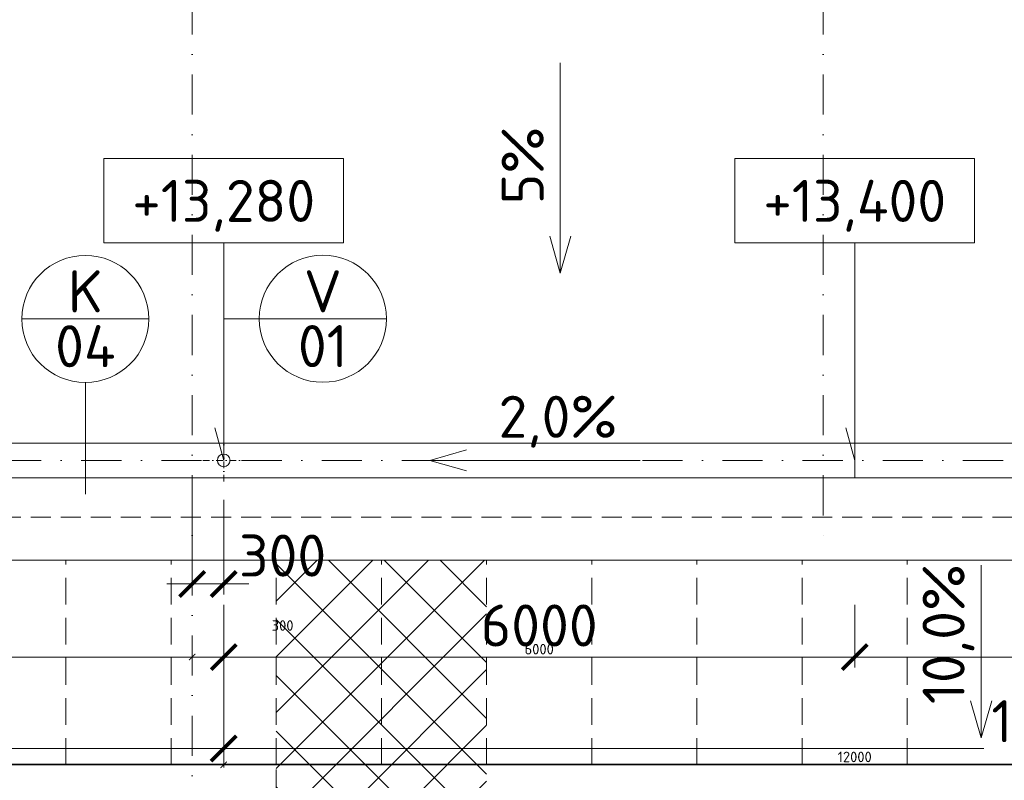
# Model space of a CAD drawing. Header units: millimetres. Extents: x -916886 to 3713765, y -2985421 to 1675785.
# Tile 139 of 256: x 100910 to 110273, y 174258 to 181491. Entities that reach past the tile are written whole.
import ezdxf
from ezdxf import colors
from ezdxf.entities.mleader import LeaderData, LeaderLine
from ezdxf.enums import TextEntityAlignment as Align
from ezdxf.math import Vec2, Vec3

# ---------------------------------------------------------------- set-up
doc = ezdxf.new("R2010")
doc.units = ezdxf.units.MM
for name, pattern in [('CENTERX2', [101.6, 63.5, -12.7, 12.7, -12.7]), ('DASHDOT', [25.4, 12.7, -6.35, 0, -6.35]), ('ČÁRKOVANÁ', [19.05, 12.7, -6.35])]:
    doc.linetypes.add(name, pattern=pattern)
doc.layers.get('Defpoints').update_dxf_attribs({"color": 8})
for name, color, linetype, lineweight in [('A99_N_kce-pohl', 1, 'Continuous', 9), ('A99_N_koty-200', 5, 'Continuous', 5), ('A99_N_koty-200 @ 200', 5, 'Continuous', 5), ('A99_N_koty-200 @ 50 (2)', 5, 'Continuous', 5), ('A99_N_koty-vysk', 160, 'Continuous', 9), ('A99_N_sraf', 252, 'Continuous', 0), ('A99_N_txt-popis-50 @ 200', 240, 'Continuous', 9), ('A99_N_znaceni 200', 5, 'Continuous', 5), ('A99_S_osy', 1, 'CENTERX2', 5)]:
    doc.layers.add(name, color=color, linetype=linetype, lineweight=lineweight)
doc.styles.add('A99_kota', font='isocpeur.ttf', dxfattribs={"height": 2})
doc.styles.add('A99_popis', font='isocpeur.ttf')
doc.styles.add('ad_popis 100', font='isocpeur.ttf', dxfattribs={"height": 200})
doc.dimstyles.new('A99_kota_200 new', dxfattribs={"dimscale": 200, "dimtxt": 2, "dimasz": 1.2, "dimexe": 0.5, "dimexo": 1.5, "dimgap": 0.5, "dimtad": 1, "dimdec": 0, "dimzin": 3, "dimdsep": 46, "dimtxsty": 'A99_kota', "dimblk": 'ARCHTICK', "dimcen": 2.5, "dimazin": 2, "dimtfac": 0.75, "dimtdec": 0, "dimtix": 1, "dimtmove": 2, "dimatfit": 0, "dimfxl": 0, "dimtolj": 1, "dimtzin": 0, "dimlwd": 5, "dimlwe": 5, "dimarcsym": 0})

# ---------------------------------------------------------------- blocks, each defined once
blk = doc.blocks.new('*U62')
at = {"color": 0, "linetype": 'ByBlock'}
for p, q in [((5.7, -4), (5.7, -14.35)), ((5.7, -14.35), (5.286, -12.805))]:
    blk.add_line(p, q, dxfattribs=at)
blk.add_lwpolyline([(0, -4), (11.4, -4), (11.4, 0), (0, 0)], close=True, dxfattribs=at)
at = {"color": 0, "linetype": 'ByBlock', "style": 'A99_kota'}
for tag, p in [('VYSKA', (5.7, -2.241)), ('VYSKA_POPIS1', (5.7, -6.041)), ('VYSKA_POPIS2', (5.9, -9.541)), ('VYSKA_POPIS3', (5.9, -13.041))]:
    blk.add_attdef(tag, text='', height=2, dxfattribs=at).set_placement(p, align=Align.MIDDLE)
blk = doc.blocks.new('_ArchTick')
at = {"color": 0, "linetype": 'ByBlock', "const_width": 0.15}
blk.add_lwpolyline([(-0.5, -0.5), (0.5, 0.5)], dxfattribs=at)
blk = doc.blocks.new('*D3738')
at = {"layer": 'A99_N_koty-200', "color": 0, "linetype": 'Continuous', "lineweight": 5, "transparency": 16777216}
for p, q in [((102550, 176925), (102550, 176025)), ((102850, 176925), (102850, 176025)), ((102550, 176125), (102310, 176125)), ((102550, 176125), (102850, 176125)), ((102850, 176125), (103090, 176125))]:
    blk.add_line(p, q, dxfattribs=at)
at = {"layer": 'Defpoints', "color": 0, "linetype": 'Continuous', "lineweight": 0, "transparency": 16777216}
for p in [(102550, 177300), (102850, 177300), (102850, 176125)]:
    blk.add_point(p, dxfattribs=at)
at = {"layer": 'A99_N_koty-200', "color": 0, "linetype": 'Continuous', "lineweight": 5, "transparency": 16777216, "xscale": 240, "yscale": 240, "zscale": 240}
blk.add_blockref('_ArchTick', (102550, 176125), dxfattribs=at)
at = {"layer": 'A99_N_koty-200', "color": 0, "linetype": 'Continuous', "lineweight": 5, "transparency": 16777216, "xscale": 240, "yscale": 240, "zscale": 240, "rotation": 180}
blk.add_blockref('_ArchTick', (102850, 176125), dxfattribs=at)
at = {"layer": 'A99_N_koty-200', "color": 0, "linetype": 'Continuous', "transparency": 16777216, "insert": (103410, 176395), "char_height": 400, "attachment_point": 5, "style": 'A99_kota'}
blk.add_mtext('\\A1;300', dxfattribs=at)
blk = doc.blocks.new('*D3739')
at = {"layer": 'A99_N_koty-200', "color": 0, "linetype": 'Continuous', "lineweight": 5, "transparency": 16777216}
for p, q in [((102550, 175630), (102550, 175405)), ((102850, 175630), (102850, 175405)), ((102550, 175430), (102490, 175430)), ((102550, 175430), (102850, 175430)), ((102850, 175430), (102910, 175430))]:
    blk.add_line(p, q, dxfattribs=at)
at = {"layer": 'Defpoints', "color": 0, "linetype": 'Continuous', "lineweight": 0, "transparency": 16777216}
for p in [(102550, 177300), (102850, 177300), (102850, 175430)]:
    blk.add_point(p, dxfattribs=at)
at = {"layer": 'A99_N_koty-200', "color": 0, "linetype": 'Continuous', "lineweight": 5, "transparency": 16777216, "xscale": 60, "yscale": 60, "zscale": 60}
blk.add_blockref('_ArchTick', (102550, 175430), dxfattribs=at)
at = {"layer": 'A99_N_koty-200', "color": 0, "linetype": 'Continuous', "lineweight": 5, "transparency": 16777216, "xscale": 60, "yscale": 60, "zscale": 60, "rotation": 180}
blk.add_blockref('_ArchTick', (102850, 175430), dxfattribs=at)
at = {"layer": 'A99_N_koty-200', "color": 0, "linetype": 'Continuous', "transparency": 16777216, "insert": (103410, 175730), "char_height": 100, "attachment_point": 5, "style": 'A99_kota'}
blk.add_mtext('\\A1;300', dxfattribs=at)
blk = doc.blocks.new('*D3741')
at = {"layer": 'A99_N_koty-200', "color": 0, "linetype": 'Continuous', "lineweight": 5, "transparency": 16777216}
for p, q in [((102850, 175360), (102850, 174460)), ((114850, 175360), (114850, 174460)), ((102850, 174560), (110077.5, 174560)), ((114850, 174560), (111517.5, 174560))]:
    blk.add_line(p, q, dxfattribs=at)
at = {"layer": 'Defpoints', "color": 0, "linetype": 'Continuous', "lineweight": 0, "transparency": 16777216}
for p in [(102850, 177300), (114850, 176835), (114850, 174560)]:
    blk.add_point(p, dxfattribs=at)
at = {"layer": 'A99_N_koty-200', "color": 0, "linetype": 'Continuous', "lineweight": 5, "transparency": 16777216, "xscale": 240, "yscale": 240, "zscale": 240, "rotation": 180}
blk.add_blockref('_ArchTick', (102850, 174560), dxfattribs=at)
at = {"layer": 'A99_N_koty-200', "color": 0, "linetype": 'Continuous', "lineweight": 5, "transparency": 16777216, "xscale": 240, "yscale": 240, "zscale": 240}
blk.add_blockref('_ArchTick', (114850, 174560), dxfattribs=at)
at = {"layer": 'A99_N_koty-200', "color": 0, "linetype": 'Continuous', "transparency": 16777216, "insert": (110797.5, 174820), "char_height": 400, "attachment_point": 5, "style": 'A99_kota'}
blk.add_mtext('\\A1;12000', dxfattribs=at)
blk = doc.blocks.new('*D3742')
at = {"layer": 'A99_N_koty-200', "color": 0, "linetype": 'Continuous', "lineweight": 5, "transparency": 16777216}
for p, q in [((102850, 174605), (102850, 174380)), ((114850, 174605), (114850, 174380)), ((102850, 174405), (114850, 174405))]:
    blk.add_line(p, q, dxfattribs=at)
at = {"layer": 'Defpoints', "color": 0, "linetype": 'Continuous', "lineweight": 0, "transparency": 16777216}
for p in [(102850, 177300), (114850, 176835), (114850, 174405)]:
    blk.add_point(p, dxfattribs=at)
at = {"layer": 'A99_N_koty-200', "color": 0, "linetype": 'Continuous', "lineweight": 5, "transparency": 16777216, "xscale": 60, "yscale": 60, "zscale": 60, "rotation": 180}
blk.add_blockref('_ArchTick', (102850, 174405), dxfattribs=at)
at = {"layer": 'A99_N_koty-200', "color": 0, "linetype": 'Continuous', "lineweight": 5, "transparency": 16777216, "xscale": 60, "yscale": 60, "zscale": 60}
blk.add_blockref('_ArchTick', (114850, 174405), dxfattribs=at)
at = {"layer": 'A99_N_koty-200', "color": 0, "linetype": 'Continuous', "transparency": 16777216, "insert": (108850, 174480), "char_height": 100, "attachment_point": 5, "style": 'A99_kota'}
blk.add_mtext('\\A1;12000', dxfattribs=at)
blk = doc.blocks.new('*D3744')
at = {"layer": 'A99_N_koty-200', "color": 0, "linetype": 'Continuous', "lineweight": 5, "transparency": 16777216}
for p, q in [((102850, 175925), (102850, 175330)), ((108850, 175925), (108850, 175330)), ((102850, 175430), (108850, 175430))]:
    blk.add_line(p, q, dxfattribs=at)
at = {"layer": 'Defpoints', "color": 0, "linetype": 'Continuous', "lineweight": 0, "transparency": 16777216}
for p in [(102850, 176225), (108850, 176225), (108850, 175430)]:
    blk.add_point(p, dxfattribs=at)
at = {"layer": 'A99_N_koty-200', "color": 0, "linetype": 'Continuous', "lineweight": 5, "transparency": 16777216, "xscale": 240, "yscale": 240, "zscale": 240, "rotation": 180}
blk.add_blockref('_ArchTick', (102850, 175430), dxfattribs=at)
at = {"layer": 'A99_N_koty-200', "color": 0, "linetype": 'Continuous', "lineweight": 5, "transparency": 16777216, "xscale": 240, "yscale": 240, "zscale": 240}
blk.add_blockref('_ArchTick', (108850, 175430), dxfattribs=at)
at = {"layer": 'A99_N_koty-200', "color": 0, "linetype": 'Continuous', "transparency": 16777216, "insert": (105850, 175730), "char_height": 400, "attachment_point": 5, "style": 'A99_kota'}
blk.add_mtext('\\A1;6000', dxfattribs=at)
blk = doc.blocks.new('*D3745')
at = {"layer": 'A99_N_koty-200', "color": 0, "linetype": 'Continuous', "lineweight": 5, "transparency": 16777216}
for p, q in [((102850, 175630), (102850, 175405)), ((108850, 175630), (108850, 175405)), ((102850, 175430), (108850, 175430))]:
    blk.add_line(p, q, dxfattribs=at)
at = {"layer": 'Defpoints', "color": 0, "linetype": 'Continuous', "lineweight": 0, "transparency": 16777216}
for p in [(102850, 176225), (108850, 176225), (108850, 175430)]:
    blk.add_point(p, dxfattribs=at)
at = {"layer": 'A99_N_koty-200', "color": 0, "linetype": 'Continuous', "lineweight": 5, "transparency": 16777216, "xscale": 60, "yscale": 60, "zscale": 60, "rotation": 180}
blk.add_blockref('_ArchTick', (102850, 175430), dxfattribs=at)
at = {"layer": 'A99_N_koty-200', "color": 0, "linetype": 'Continuous', "lineweight": 5, "transparency": 16777216, "xscale": 60, "yscale": 60, "zscale": 60}
blk.add_blockref('_ArchTick', (108850, 175430), dxfattribs=at)
at = {"layer": 'A99_N_koty-200', "color": 0, "linetype": 'Continuous', "transparency": 16777216, "insert": (105850, 175505), "char_height": 100, "attachment_point": 5, "style": 'A99_kota'}
blk.add_mtext('\\A1;6000', dxfattribs=at)
blk = doc.blocks.new('*D3747')
at = {"layer": 'A99_N_koty-200', "color": 0, "linetype": 'Continuous', "lineweight": 5, "transparency": 16777216}
for p, q in [((108850, 175925), (108850, 175330)), ((114850, 175925), (114850, 175330)), ((114850, 175430), (108850, 175430))]:
    blk.add_line(p, q, dxfattribs=at)
at = {"layer": 'Defpoints', "color": 0, "linetype": 'Continuous', "lineweight": 0, "transparency": 16777216}
for p in [(108850, 176225), (114850, 176225), (108850, 175430)]:
    blk.add_point(p, dxfattribs=at)
at = {"layer": 'A99_N_koty-200', "color": 0, "linetype": 'Continuous', "lineweight": 5, "transparency": 16777216, "xscale": 240, "yscale": 240, "zscale": 240, "rotation": 180}
blk.add_blockref('_ArchTick', (108850, 175430), dxfattribs=at)
at = {"layer": 'A99_N_koty-200', "color": 0, "linetype": 'Continuous', "lineweight": 5, "transparency": 16777216, "xscale": 240, "yscale": 240, "zscale": 240}
blk.add_blockref('_ArchTick', (114850, 175430), dxfattribs=at)
at = {"layer": 'A99_N_koty-200', "color": 0, "linetype": 'Continuous', "transparency": 16777216, "insert": (111850, 175730), "char_height": 400, "attachment_point": 5, "style": 'A99_kota'}
blk.add_mtext('\\A1;6000', dxfattribs=at)
blk = doc.blocks.new('*D3748')
at = {"layer": 'A99_N_koty-200', "color": 0, "linetype": 'Continuous', "lineweight": 5, "transparency": 16777216}
for p, q in [((108850, 175630), (108850, 175405)), ((114850, 175630), (114850, 175405)), ((114850, 175430), (108850, 175430))]:
    blk.add_line(p, q, dxfattribs=at)
at = {"layer": 'Defpoints', "color": 0, "linetype": 'Continuous', "lineweight": 0, "transparency": 16777216}
for p in [(108850, 176225), (114850, 176225), (108850, 175430)]:
    blk.add_point(p, dxfattribs=at)
at = {"layer": 'A99_N_koty-200', "color": 0, "linetype": 'Continuous', "lineweight": 5, "transparency": 16777216, "xscale": 60, "yscale": 60, "zscale": 60, "rotation": 180}
blk.add_blockref('_ArchTick', (108850, 175430), dxfattribs=at)
at = {"layer": 'A99_N_koty-200', "color": 0, "linetype": 'Continuous', "lineweight": 5, "transparency": 16777216, "xscale": 60, "yscale": 60, "zscale": 60}
blk.add_blockref('_ArchTick', (114850, 175430), dxfattribs=at)
at = {"layer": 'A99_N_koty-200', "color": 0, "linetype": 'Continuous', "transparency": 16777216, "insert": (111850, 175505), "char_height": 100, "attachment_point": 5, "style": 'A99_kota'}
blk.add_mtext('\\A1;6000', dxfattribs=at)
blk = doc.blocks.new('*D3783')
at = {"layer": 'A99_N_koty-200', "color": 0, "linetype": 'Continuous', "lineweight": 5, "transparency": 16777216}
for p, q in [((90850, 175360), (90850, 174460)), ((102850, 175360), (102850, 174460)), ((90850, 174560), (102850, 174560))]:
    blk.add_line(p, q, dxfattribs=at)
at = {"layer": 'Defpoints', "color": 0, "linetype": 'Continuous', "lineweight": 0, "transparency": 16777216}
for p in [(90850, 176835), (102850, 176835), (102850, 174560)]:
    blk.add_point(p, dxfattribs=at)
at = {"layer": 'A99_N_koty-200', "color": 0, "linetype": 'Continuous', "lineweight": 5, "transparency": 16777216, "xscale": 240, "yscale": 240, "zscale": 240, "rotation": 180}
blk.add_blockref('_ArchTick', (90850, 174560), dxfattribs=at)
at = {"layer": 'A99_N_koty-200', "color": 0, "linetype": 'Continuous', "lineweight": 5, "transparency": 16777216, "xscale": 240, "yscale": 240, "zscale": 240}
blk.add_blockref('_ArchTick', (102850, 174560), dxfattribs=at)
at = {"layer": 'A99_N_koty-200', "color": 0, "linetype": 'Continuous', "transparency": 16777216, "insert": (96850, 174860), "char_height": 400, "attachment_point": 5, "style": 'A99_kota'}
blk.add_mtext('\\A1;12000', dxfattribs=at)
blk = doc.blocks.new('*D3784')
at = {"layer": 'A99_N_koty-200', "color": 0, "linetype": 'Continuous', "lineweight": 5, "transparency": 16777216}
for p, q in [((90850, 174605), (90850, 174380)), ((102850, 174605), (102850, 174380)), ((90850, 174405), (102850, 174405))]:
    blk.add_line(p, q, dxfattribs=at)
at = {"layer": 'Defpoints', "color": 0, "linetype": 'Continuous', "lineweight": 0, "transparency": 16777216}
for p in [(90850, 176835), (102850, 176835), (102850, 174405)]:
    blk.add_point(p, dxfattribs=at)
at = {"layer": 'A99_N_koty-200', "color": 0, "linetype": 'Continuous', "lineweight": 5, "transparency": 16777216, "xscale": 60, "yscale": 60, "zscale": 60, "rotation": 180}
blk.add_blockref('_ArchTick', (90850, 174405), dxfattribs=at)
at = {"layer": 'A99_N_koty-200', "color": 0, "linetype": 'Continuous', "lineweight": 5, "transparency": 16777216, "xscale": 60, "yscale": 60, "zscale": 60}
blk.add_blockref('_ArchTick', (102850, 174405), dxfattribs=at)
at = {"layer": 'A99_N_koty-200', "color": 0, "linetype": 'Continuous', "transparency": 16777216, "insert": (96850, 174480), "char_height": 100, "attachment_point": 5, "style": 'A99_kota'}
blk.add_mtext('\\A1;12000', dxfattribs=at)
blk = doc.blocks.new('*D3789')
at = {"layer": 'A99_N_koty-200', "color": 0, "linetype": 'Continuous', "lineweight": 5, "transparency": 16777216}
for p, q in [((96850, 175925), (96850, 175330)), ((102850, 175925), (102850, 175330)), ((102850, 175430), (96850, 175430))]:
    blk.add_line(p, q, dxfattribs=at)
at = {"layer": 'Defpoints', "color": 0, "linetype": 'Continuous', "lineweight": 0, "transparency": 16777216}
for p in [(96850, 176225), (102850, 176225), (96850, 175430)]:
    blk.add_point(p, dxfattribs=at)
at = {"layer": 'A99_N_koty-200', "color": 0, "linetype": 'Continuous', "lineweight": 5, "transparency": 16777216, "xscale": 240, "yscale": 240, "zscale": 240, "rotation": 180}
blk.add_blockref('_ArchTick', (96850, 175430), dxfattribs=at)
at = {"layer": 'A99_N_koty-200', "color": 0, "linetype": 'Continuous', "lineweight": 5, "transparency": 16777216, "xscale": 240, "yscale": 240, "zscale": 240}
blk.add_blockref('_ArchTick', (102850, 175430), dxfattribs=at)
at = {"layer": 'A99_N_koty-200', "color": 0, "linetype": 'Continuous', "transparency": 16777216, "insert": (99850, 175730), "char_height": 400, "attachment_point": 5, "style": 'A99_kota'}
blk.add_mtext('\\A1;6000', dxfattribs=at)
blk = doc.blocks.new('*D3790')
at = {"layer": 'A99_N_koty-200', "color": 0, "linetype": 'Continuous', "lineweight": 5, "transparency": 16777216}
for p, q in [((96850, 175630), (96850, 175405)), ((102850, 175630), (102850, 175405)), ((102850, 175430), (96850, 175430))]:
    blk.add_line(p, q, dxfattribs=at)
at = {"layer": 'Defpoints', "color": 0, "linetype": 'Continuous', "lineweight": 0, "transparency": 16777216}
for p in [(96850, 176225), (102850, 176225), (96850, 175430)]:
    blk.add_point(p, dxfattribs=at)
at = {"layer": 'A99_N_koty-200', "color": 0, "linetype": 'Continuous', "lineweight": 5, "transparency": 16777216, "xscale": 60, "yscale": 60, "zscale": 60, "rotation": 180}
blk.add_blockref('_ArchTick', (96850, 175430), dxfattribs=at)
at = {"layer": 'A99_N_koty-200', "color": 0, "linetype": 'Continuous', "lineweight": 5, "transparency": 16777216, "xscale": 60, "yscale": 60, "zscale": 60}
blk.add_blockref('_ArchTick', (102850, 175430), dxfattribs=at)
at = {"layer": 'A99_N_koty-200', "color": 0, "linetype": 'Continuous', "transparency": 16777216, "insert": (99850, 175505), "char_height": 100, "attachment_point": 5, "style": 'A99_kota'}
blk.add_mtext('\\A1;6000', dxfattribs=at)
blk = doc.blocks.new('*U20')
at = {"color": 0, "linetype": 'ByBlock'}
blk.add_line((-3.02, 0), (3.02, 0), dxfattribs=at)
blk.add_circle((0, 0), 3.02, dxfattribs=at)
at = {"color": 0, "linetype": 'ByBlock', "style": 'A99_popis'}
for tag, p in [('KATEGORIE', (0, 1.31)), ('PRVEK', (0, -1.298))]:
    blk.add_attdef(tag, text='', height=2, dxfattribs=at).set_placement(p, align=Align.MIDDLE_CENTER)
blk = doc.blocks.new('*U4930')
at = {"layer": 'A99_N_koty-200 @ 200', "linetype": 'Continuous'}
dim = blk.add_linear_dim(base=(102850, 176125), p1=(102550, 177300), p2=(102850, 177300), dimstyle='A99_kota_200 new', override={"dimscale": 200, "dimtix": 1, "dimtofl": 1, "dimtmove": 2, "dimatfit": 0}, dxfattribs=at)
dim.commit()
dim.dimension.update_dxf_attribs({"geometry": '*D3738', "text_midpoint": (103410, 176395), "dimtype": 128})
at = {"layer": 'A99_N_koty-200 @ 50 (2)', "linetype": 'Continuous'}
dim = blk.add_linear_dim(base=(102850, 175430), p1=(102550, 177300), p2=(102850, 177300), dimstyle='A99_kota_200 new', override={"dimscale": 50, "dimtix": 1, "dimtofl": 1, "dimtmove": 2, "dimatfit": 0}, dxfattribs=at)
dim.commit()
dim.dimension.update_dxf_attribs({"geometry": '*D3739', "text_midpoint": (103410, 175730), "dimtype": 128})
blk = doc.blocks.new('*U4931')
at = {"layer": 'A99_N_koty-200 @ 200', "linetype": 'Continuous'}
dim = blk.add_linear_dim(base=(114850, 174560), p1=(102850, 177300), p2=(114850, 176835), dimstyle='A99_kota_200 new', override={"dimscale": 200, "dimtix": 1, "dimtofl": 1, "dimtmove": 2, "dimatfit": 0}, dxfattribs=at)
dim.commit()
dim.dimension.update_dxf_attribs({"geometry": '*D3741', "text_midpoint": (110797.5, 174820), "dimtype": 128})
at = {"layer": 'A99_N_koty-200 @ 50 (2)', "linetype": 'Continuous'}
dim = blk.add_linear_dim(base=(114850, 174405), p1=(102850, 177300), p2=(114850, 176835), dimstyle='A99_kota_200 new', override={"dimscale": 50, "dimtix": 1, "dimtofl": 1, "dimtmove": 2, "dimatfit": 0}, dxfattribs=at)
dim.commit()
dim.dimension.update_dxf_attribs({"geometry": '*D3742', "text_midpoint": (108850, 174480)})
blk = doc.blocks.new('*U4932')
at = {"layer": 'A99_N_koty-200 @ 200', "linetype": 'Continuous'}
dim = blk.add_linear_dim(base=(108850, 175430), p1=(102850, 176225), p2=(108850, 176225), dimstyle='A99_kota_200 new', override={"dimscale": 200, "dimtix": 1, "dimtofl": 1, "dimtmove": 2, "dimatfit": 0}, dxfattribs=at)
dim.commit()
dim.dimension.update_dxf_attribs({"geometry": '*D3744', "text_midpoint": (105850, 175730)})
at = {"layer": 'A99_N_koty-200 @ 50 (2)', "linetype": 'Continuous'}
dim = blk.add_linear_dim(base=(108850, 175430), p1=(102850, 176225), p2=(108850, 176225), dimstyle='A99_kota_200 new', override={"dimscale": 50, "dimtix": 1, "dimtofl": 1, "dimtmove": 2, "dimatfit": 0}, dxfattribs=at)
dim.commit()
dim.dimension.update_dxf_attribs({"geometry": '*D3745', "text_midpoint": (105850, 175505)})
blk = doc.blocks.new('*U4933')
at = {"layer": 'A99_N_koty-200 @ 200', "linetype": 'Continuous'}
dim = blk.add_linear_dim(base=(108850, 175430), p1=(114850, 176225), p2=(108850, 176225), angle=180, dimstyle='A99_kota_200 new', override={"dimscale": 200, "dimtix": 1, "dimtofl": 1, "dimtmove": 2, "dimatfit": 0}, dxfattribs=at)
dim.commit()
dim.dimension.update_dxf_attribs({"geometry": '*D3747', "text_midpoint": (111850, 175730)})
at = {"layer": 'A99_N_koty-200 @ 50 (2)', "linetype": 'Continuous'}
dim = blk.add_linear_dim(base=(108850, 175430), p1=(114850, 176225), p2=(108850, 176225), angle=180, dimstyle='A99_kota_200 new', override={"dimscale": 50, "dimtix": 1, "dimtofl": 1, "dimtmove": 2, "dimatfit": 0}, dxfattribs=at)
dim.commit()
dim.dimension.update_dxf_attribs({"geometry": '*D3748', "text_midpoint": (111850, 175505)})
blk = doc.blocks.new('*U4945')
at = {"layer": 'A99_N_koty-200 @ 200', "linetype": 'Continuous'}
dim = blk.add_linear_dim(base=(102850, 174560), p1=(90850, 176835), p2=(102850, 176835), dimstyle='A99_kota_200 new', override={"dimscale": 200, "dimtix": 1, "dimtofl": 1, "dimtmove": 2, "dimatfit": 0}, dxfattribs=at)
dim.commit()
dim.dimension.update_dxf_attribs({"geometry": '*D3783', "text_midpoint": (96850, 174860)})
at = {"layer": 'A99_N_koty-200 @ 50 (2)', "linetype": 'Continuous'}
dim = blk.add_linear_dim(base=(102850, 174405), p1=(90850, 176835), p2=(102850, 176835), dimstyle='A99_kota_200 new', override={"dimscale": 50, "dimtix": 1, "dimtofl": 1, "dimtmove": 2, "dimatfit": 0}, dxfattribs=at)
dim.commit()
dim.dimension.update_dxf_attribs({"geometry": '*D3784', "text_midpoint": (96850, 174480)})
blk = doc.blocks.new('*U4947')
at = {"layer": 'A99_N_koty-200 @ 200', "linetype": 'Continuous'}
dim = blk.add_linear_dim(base=(96850, 175430), p1=(102850, 176225), p2=(96850, 176225), angle=180, dimstyle='A99_kota_200 new', override={"dimscale": 200, "dimtix": 1, "dimtofl": 1, "dimtmove": 2, "dimatfit": 0}, dxfattribs=at)
dim.commit()
dim.dimension.update_dxf_attribs({"geometry": '*D3789', "text_midpoint": (99850, 175730)})
at = {"layer": 'A99_N_koty-200 @ 50 (2)', "linetype": 'Continuous'}
dim = blk.add_linear_dim(base=(96850, 175430), p1=(102850, 176225), p2=(96850, 176225), angle=180, dimstyle='A99_kota_200 new', override={"dimscale": 50, "dimtix": 1, "dimtofl": 1, "dimtmove": 2, "dimatfit": 0}, dxfattribs=at)
dim.commit()
dim.dimension.update_dxf_attribs({"geometry": '*D3790', "text_midpoint": (99850, 175505)})

msp = doc.modelspace()

# ---------------------------------------------------------------- hatches: boundary and pattern name
at = {"layer": 'A99_N_sraf', "linetype": 'Continuous', "lineweight": 0, "ltscale": 0.5, "transparency": 33554687}
h = msp.add_hatch(dxfattribs=at)
h.set_pattern_fill('ANSI37', color=256, scale=3000)
h.set_pattern_definition([(135, (213305, 600), (-265.16504, -265.16504), []), (225, (213305, 600), (265.16504, -265.16504), [])])
h.paths.add_polyline_path([(105350, 176350), (103350, 176350), (103350, 149020), (105350, 149020)])

# ---------------------------------------------------------------- linework, layer by layer
at = {"layer": 'A99_N_kce-pohl', "linetype": 'ČÁRKOVANÁ', "lineweight": 9, "ltscale": 15}
msp.add_line((5860, 176760), (150690, 176760), dxfattribs=at)
at = {"layer": 'A99_N_kce-pohl', "linetype": 'Continuous', "ltscale": 25}
msp.add_lwpolyline([(150690, 177135), (150690, 177465), (6000, 177465), (6000, 177135)], close=True, dxfattribs=at)
at = {"layer": 'A99_N_kce-pohl', "linetype": 'DASHDOT', "lineweight": 5, "ltscale": 5}
for points in [[(102850, 177100), (102850, 177500)], [(102650, 177300), (103050, 177300)]]:
    msp.add_lwpolyline(points, dxfattribs=at)
at = {"layer": 'A99_N_kce-pohl', "linetype": 'Continuous', "ltscale": 25}
msp.add_lwpolyline([(108850, 177135), (108850, 177465)], dxfattribs=at)
at = {"layer": 'A99_N_kce-pohl', "linetype": 'Continuous', "lineweight": 9, "ltscale": 15}
msp.add_lwpolyline([(138875.5, 176350), (7180, 176350)], dxfattribs=at)
at = {"layer": 'A99_N_kce-pohl', "color": 30, "linetype": 'ČÁRKOVANÁ', "lineweight": 5, "ltscale": 20, "true_color": 0xff6e3d}
for points in [[(101350, 174405), (101350, 176350)], [(102350, 174405), (102350, 176350)], [(102350, 174405), (102350, 176350)], [(103350, 174405), (103350, 176350)], [(104350, 174405), (104350, 176350)], [(105350, 174405), (105350, 176350)], [(106350, 174405), (106350, 176350)], [(107350, 174405), (107350, 176350)], [(108350, 174405), (108350, 176350)], [(109350, 174405), (109350, 176350)], [(103350, 148960), (103350, 148960), (103350, 174380)]]:
    msp.add_lwpolyline(points, dxfattribs=at)
at = {"layer": 'A99_N_kce-pohl', "color": 1, "linetype": 'Continuous', "lineweight": 9, "ltscale": 25}
msp.add_lwpolyline([(138352.5, 174145), (138352.5, 174410), (7350, 174410), (7350, 174145)], close=True, dxfattribs=at)
at = {"layer": 'A99_N_kce-pohl', "linetype": 'Continuous'}
msp.add_circle((102850, 177300), 60, dxfattribs=at)
at = {"layer": 'A99_N_koty-vysk'}
for points in [[(106050, 179082), (106050, 181082)], [(106050, 179082), (105950, 179432)], [(106050, 179082), (106150, 179432)], [(104810, 177300), (105160, 177400)], [(104810, 177300), (106810, 177300)], [(104810, 177300), (105160, 177200)], [(110052.5, 174662.5), (110052.5, 176305)], [(110052.5, 174662.5), (109952.5, 175012.5)], [(110052.5, 174662.5), (110152.5, 175012.5)]]:
    msp.add_lwpolyline(points, dxfattribs=at)
at = {"layer": 'A99_N_znaceni 200'}
for points in [[(103188.5, 178646.5), (102850, 178646.5)], [(101534.3, 178041.4), (101534.3, 176980.3)]]:
    msp.add_lwpolyline(points, dxfattribs=at)
at = {"layer": 'A99_S_osy', "linetype": 'DASHDOT', "lineweight": 5, "ltscale": 30}
for points in [[(102550, 264800), (102550, 146890)], [(108550, 264800), (108550, 176462.5)], [(177325, 177300), (4375, 177300)]]:
    msp.add_lwpolyline(points, dxfattribs=at)

# ---------------------------------------------------------------- block references
at = {"layer": 'A99_N_koty-200', "color": 4, "linetype": 'Continuous', "lineweight": 0}
for name in ['*U4930', '*U4931', '*U4945', '*U4947', '*U4932', '*U4933']:
    msp.add_blockref(name, (0, 0), dxfattribs=at)
at = {"layer": 'A99_N_koty-vysk', "xscale": 200, "yscale": 200, "zscale": 200}
for p, values in [((101710, 180170), {'VYSKA': '+13,280'}), ((107710, 180170), {'VYSKA': '+13,400'})]:
    msp.add_blockref('*U62', p, dxfattribs=at).add_auto_attribs(values)
at = {"layer": 'A99_N_znaceni 200', "xscale": 200, "yscale": 200, "zscale": 200}
for p, values in [((101534.3, 178645.3), {'KATEGORIE': 'K', 'PRVEK': '04'}), ((103792.5, 178646.5), {'KATEGORIE': 'V', 'PRVEK': '01'})]:
    msp.add_blockref('*U20', p, dxfattribs=at).add_auto_attribs(values)

# ---------------------------------------------------------------- texts
at = {"layer": 'A99_N_koty-vysk', "char_height": 400, "attachment_point": 1, "rotation": 90, "style": 'ad_popis 100'}
for s, width, insert in [('5%', 140, (105492.7, 179735)), ('10,0%', 673.852, (109495.2, 174982.5))]:
    msp.add_mtext_dynamic_manual_height_columns(s, width=width, gutter_width=2000, heights=[0], dxfattribs=dict(at, insert=insert))
at = {"layer": 'A99_N_koty-vysk', "insert": (105463, 177915), "char_height": 400, "attachment_point": 1, "style": 'ad_popis 100'}
msp.add_mtext_dynamic_manual_height_columns('2,0%', width=673.852, gutter_width=2000, heights=[0], dxfattribs=at)

# ---------------------------------------------------------------- leaders
at = {"layer": 'A99_N_txt-popis-50 @ 200', "lineweight": 9}
ml = msp.add_multileader_mtext('Standard', dxfattribs=at)
ml.set_content('\\A1;{\\C256;odvodňovací žlab se nemění,\\Pna stavbě se provede kontrola}', color=1, style='A99_popis')
ml.set_leader_properties(color=256, linetype='ByLayer', lineweight=-1)
ml.build(insert=Vec2(0, 0))
ml.multileader.update_dxf_attribs({"dogleg_length": 200, "arrow_head_size": 300, "scale": 200})
ctx = ml.context
ctx.base_point, ctx.scale, ctx.char_height, ctx.arrow_head_size, ctx.landing_gap_size, ctx.plane_origin = Vec3(26627.5, 172915), 200, 400, 300, 1000, Vec3(26075, 165489.2)
notes = []
notes.append((ctx, [(0, (1, 1, 0), (25827.5, 172915), (1, 0), 800, [(0, [(25830, 174410)], 0, [])])]))
ctx.mtext.insert, ctx.mtext.width, ctx.mtext.defined_height, ctx.mtext.flow_direction = Vec3(27627.5, 173175), 7914.793, 1247.5, 5
ml = msp.add_multileader_mtext('Standard', dxfattribs=at)
ml.set_content('\\A1;{\\C256;odvodňovací žlab se nemění,\\Pna stavbě se provede kontrola}', color=1, style='A99_popis')
ml.set_leader_properties(color=256, linetype='ByLayer', lineweight=-1)
ml.build(insert=Vec2(0, 0))
ml.multileader.update_dxf_attribs({"dogleg_length": 200, "arrow_head_size": 300, "scale": 200})
ctx = ml.context
ctx.base_point, ctx.scale, ctx.char_height, ctx.arrow_head_size, ctx.landing_gap_size, ctx.plane_origin = Vec3(81607.5, 172915), 200, 400, 300, 1000, Vec3(81055, 165489.2)
notes.append((ctx, [(0, (1, 1, 0), (80807.5, 172915), (1, 0), 800, [(0, [(80810, 174410)], 0, [])])]))
ctx.mtext.insert, ctx.mtext.width, ctx.mtext.defined_height, ctx.mtext.flow_direction = Vec3(82607.5, 173175), 7914.793, 1247.5, 5
for ctx, leaders in notes:
    for number, flags, end, landing, length, lines in leaders:
        leader = LeaderData()
        leader.index, (leader.has_last_leader_line, leader.has_dogleg_vector, leader.attachment_direction) = number, flags
        leader.last_leader_point, leader.dogleg_vector, leader.dogleg_length = Vec3(end), Vec3(landing), length
        for number, points, colour, breaks in lines:
            line = LeaderLine()
            line.index, line.vertices, line.color, line.breaks = number, Vec3.list(points), colors.encode_raw_color(colour), breaks
            leader.lines.append(line)
        ctx.leaders.append(leader)

doc.saveas('drawing.dxf')
